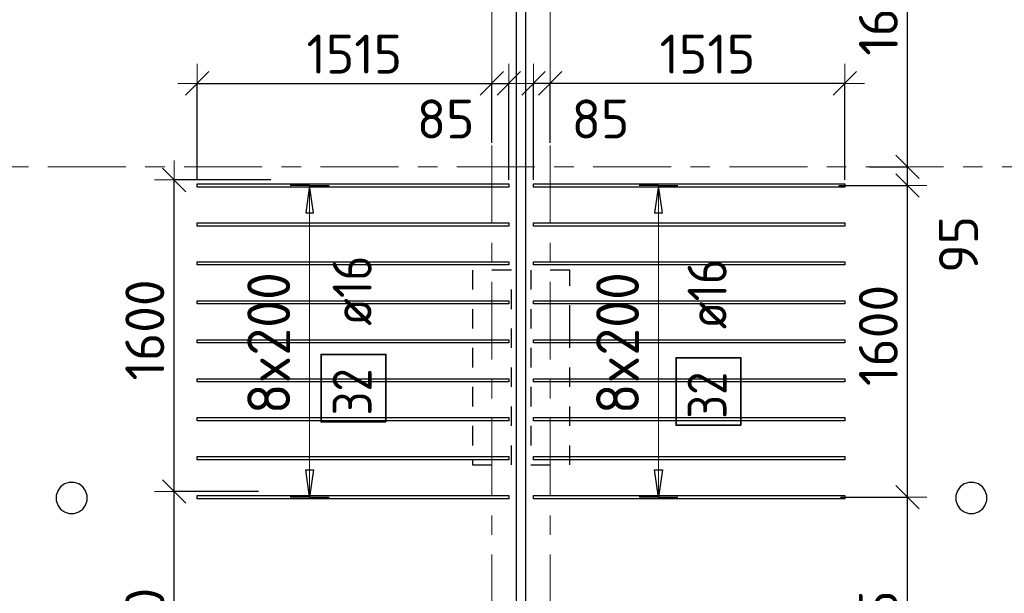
# Model space of a CAD drawing. Header units: metres. Extents: x -38 to 107, y -15 to 21.
# Tile 29 of 167: x 30.13 to 35.18, y 5.21 to 8.16. Entities that reach past the tile are written whole.
import ezdxf

# ---------------------------------------------------------------- set-up
doc = ezdxf.new("R2010")
doc.units = ezdxf.units.M
doc.header["$PDMODE"] = 65
for name, pattern in [('______11', [0.5, 0.4, -0.05, 0, -0.05]), ('______2', [0.0405, 0.03, -0.0105]), ('______5', [1.1, 0.8, -0.1, 0.1, -0.1])]:
    doc.linetypes.add(name, pattern=pattern)
for name, color, linetype, lineweight in [('XR$2$Осевая линия (1)', 7, '______5', 13), ('XR$4$Перекрытие (1)', 7, 'Continuous', 35), ('XR$4$Размерная линия (1)', 7, 'Continuous', 13)]:
    doc.layers.add(name, color=color, linetype=linetype, lineweight=lineweight)
doc.layers.add('XR$4$Арм.стержн.Доп. Арм верхн.зоны Х', color=7, linetype='Continuous', lineweight=35, true_color=0x8c8cff)
doc.layers.add('XR$6$Стена_ бетон несущ.', color=7, linetype='Continuous', lineweight=70, true_color=0xb4b496)
doc.styles.add('ISOCPEUR', font='txt')
doc.dimstyles.new('DIMSTYLE_3', dxfattribs={"dimtxt": 0.2, "dimasz": 0.2, "dimexe": 0, "dimexo": 0, "dimgap": 0.1, "dimtad": 2, "dimdec": 0, "dimlfac": 1000, "dimrnd": 5, "dimzin": 12, "dimdsep": 46, "dimtxsty": 'ISOCPEUR', "dimblk1": 'ALL_ML_STRICH', "dimblk2": 'ALL_ML_STRICH', "dimsah": 1, "dimcen": 0, "dimclrd": 7, "dimclre": 256, "dimclrt": 7, "dimadec": 0, "dimazin": 0, "dimtfac": 1, "dimtdec": 0, "dimtix": 1, "dimtmove": 2, "dimatfit": 3, "dimfxl": 0, "dimtzin": 0, "dimlwd": 0, "dimlwe": -3, "dimarcsym": 0})
doc.dimstyles.new('DIMSTYLE_33', dxfattribs={"dimtxt": 0.2, "dimasz": 0.2, "dimexe": 0, "dimexo": 0, "dimgap": 0.1, "dimtad": 2, "dimdec": 0, "dimlfac": 1000, "dimrnd": 5, "dimzin": 12, "dimdsep": 46, "dimtxsty": 'ISOCPEUR', "dimblk1": 'ALL_ML_STRICH', "dimblk2": 'ALL_ML_STRICH', "dimsah": 1, "dimcen": 0, "dimclrd": 7, "dimclre": 256, "dimclrt": 7, "dimadec": 0, "dimazin": 0, "dimtfac": 1, "dimtdec": 0, "dimtix": 1, "dimtmove": 2, "dimatfit": 3, "dimfxl": 0, "dimtvp": 1.2, "dimtzin": 0, "dimlwd": 0, "dimlwe": -3, "dimarcsym": 0})
doc.dimstyles.new('DIMSTYLE_34', dxfattribs={"dimtxt": 0.2, "dimasz": 0.2, "dimexe": 0, "dimexo": 0, "dimgap": 0.1, "dimtad": 0, "dimdec": 0, "dimlfac": 1000, "dimrnd": 5, "dimzin": 12, "dimdsep": 46, "dimtxsty": 'ISOCPEUR', "dimblk1": 'ALL_ML_STRICH', "dimblk2": 'ALL_ML_STRICH', "dimsah": 1, "dimcen": 0, "dimclrd": 7, "dimclre": 256, "dimclrt": 7, "dimadec": 0, "dimazin": 0, "dimtfac": 1, "dimtdec": 0, "dimtix": 1, "dimtmove": 2, "dimatfit": 3, "dimfxl": 0, "dimtvp": 1.2, "dimtzin": 0, "dimlwd": 0, "dimlwe": -3, "dimarcsym": 0})

# ---------------------------------------------------------------- blocks, each defined once
blk = doc.blocks.new('ALL_ML_STRICH')
at = {"color": 0, "linetype": 'ByBlock', "lineweight": -2}
for p, q in [((-0.3, -0.3), (0.3, 0.3)), ((0, -0.5), (0, 0.5)), ((-1, 0), (0.5, 0))]:
    blk.add_line(p, q, dxfattribs=at)
blk = doc.blocks.new('*D385')
at = {"layer": 'DEFPOINTS', "color": 7, "linetype": 'Continuous', "lineweight": 13, "transparency": 33554687}
for p in [(31.3707, 5.7325), (30.9177, 4.1508), (31.3017, 4.1508)]:
    blk.add_point(p, dxfattribs=at)
at = {"layer": 'XR$4$Размерная линия (1)', "color": 9, "linetype": 'Continuous', "lineweight": -2, "true_color": 0xc7c7c7, "transparency": 33554687}
for p, q in [((31.3507, 5.7325), (30.9177, 5.7325)), ((31.2817, 4.1508), (30.9177, 4.1508))]:
    blk.add_line(p, q, dxfattribs=at)
at = {"layer": 'XR$4$Размерная линия (1)', "color": 7, "linetype": 'Continuous', "lineweight": -2, "transparency": 33554687}
blk.add_line((30.9177, 4.1508), (30.9177, 5.7325), dxfattribs=at)
at = {"layer": 'XR$4$Размерная линия (1)', "color": 7, "linetype": 'Continuous', "lineweight": 13, "transparency": 33554687, "xscale": 0.2, "yscale": 0.2, "zscale": 0.2}
for p, rotation in [((30.9177, 5.7325), 90), ((30.9177, 4.1508), 270)]:
    blk.add_blockref('ALL_ML_STRICH', p, dxfattribs=dict(at, rotation=rotation))
at = {"layer": 'XR$4$Размерная линия (1)', "color": 7, "linetype": 'Continuous', "lineweight": 13, "transparency": 33554687, "insert": (30.7677, 4.9716), "char_height": 0.2, "width": 0.8, "attachment_point": 5, "rotation": 90, "style": 'ISOCPEUR'}
blk.add_mtext('\\A1;{1580}', dxfattribs=at)
blk = doc.blocks.new('*D386')
at = {"layer": 'DEFPOINTS', "color": 7, "linetype": 'Continuous', "lineweight": 13, "transparency": 33554687}
for p in [(31.4356, 7.3325), (30.9177, 5.7325), (31.3707, 5.7325)]:
    blk.add_point(p, dxfattribs=at)
at = {"layer": 'XR$4$Размерная линия (1)', "color": 9, "linetype": 'Continuous', "lineweight": -2, "true_color": 0xc7c7c7, "transparency": 33554687}
for p, q in [((31.4156, 7.3325), (30.9177, 7.3325)), ((31.3507, 5.7325), (30.9177, 5.7325))]:
    blk.add_line(p, q, dxfattribs=at)
at = {"layer": 'XR$4$Размерная линия (1)', "color": 7, "linetype": 'Continuous', "lineweight": -2, "transparency": 33554687}
blk.add_line((30.9177, 5.7325), (30.9177, 7.3325), dxfattribs=at)
at = {"layer": 'XR$4$Размерная линия (1)', "color": 7, "linetype": 'Continuous', "lineweight": 13, "transparency": 33554687, "xscale": 0.2, "yscale": 0.2, "zscale": 0.2}
for p, rotation in [((30.9177, 7.3325), 90), ((30.9177, 5.7325), 270)]:
    blk.add_blockref('ALL_ML_STRICH', p, dxfattribs=dict(at, rotation=rotation))
at = {"layer": 'XR$4$Размерная линия (1)', "color": 7, "linetype": 'Continuous', "lineweight": 13, "transparency": 33554687, "insert": (30.7677, 6.5625), "char_height": 0.2, "width": 0.8, "attachment_point": 5, "rotation": 90, "style": 'ISOCPEUR'}
blk.add_mtext('\\A1;{1600}', dxfattribs=at)
blk = doc.blocks.new('*D481')
at = {"layer": 'DEFPOINTS', "color": 7, "linetype": 'Continuous', "lineweight": 13, "transparency": 33554687}
for p in [(34.3205, 5.7042), (34.095, 4.1505), (34.6844, 4.1505)]:
    blk.add_point(p, dxfattribs=at)
at = {"layer": 'XR$4$Размерная линия (1)', "color": 9, "linetype": 'Continuous', "lineweight": -2, "true_color": 0xc7c7c7, "transparency": 33554687}
for p, q in [((34.3405, 5.7042), (34.6844, 5.7042)), ((34.115, 4.1505), (34.6844, 4.1505))]:
    blk.add_line(p, q, dxfattribs=at)
at = {"layer": 'XR$4$Размерная линия (1)', "color": 7, "linetype": 'Continuous', "lineweight": -2, "transparency": 33554687}
blk.add_line((34.6844, 4.1505), (34.6844, 5.7042), dxfattribs=at)
at = {"layer": 'XR$4$Размерная линия (1)', "color": 7, "linetype": 'Continuous', "lineweight": 13, "transparency": 33554687, "xscale": 0.2, "yscale": 0.2, "zscale": 0.2}
for p, rotation in [((34.6844, 5.7042), 90), ((34.6844, 4.1505), 270)]:
    blk.add_blockref('ALL_ML_STRICH', p, dxfattribs=dict(at, rotation=rotation))
at = {"layer": 'XR$4$Размерная линия (1)', "color": 7, "linetype": 'Continuous', "lineweight": 13, "transparency": 33554687, "insert": (34.5344, 4.9573), "char_height": 0.2, "width": 0.8, "attachment_point": 5, "rotation": 90, "style": 'ISOCPEUR'}
blk.add_mtext('\\A1;{1555}', dxfattribs=at)
blk = doc.blocks.new('*D482')
at = {"layer": 'DEFPOINTS', "color": 7, "linetype": 'Continuous', "lineweight": 13, "transparency": 33554687}
for p in [(34.3111, 7.3042), (34.3205, 5.7042), (34.6844, 5.7042)]:
    blk.add_point(p, dxfattribs=at)
at = {"layer": 'XR$4$Размерная линия (1)', "color": 9, "linetype": 'Continuous', "lineweight": -2, "true_color": 0xc7c7c7, "transparency": 33554687}
for p, q in [((34.3311, 7.3042), (34.6844, 7.3042)), ((34.3405, 5.7042), (34.6844, 5.7042))]:
    blk.add_line(p, q, dxfattribs=at)
at = {"layer": 'XR$4$Размерная линия (1)', "color": 7, "linetype": 'Continuous', "lineweight": -2, "transparency": 33554687}
blk.add_line((34.6844, 5.7042), (34.6844, 7.3042), dxfattribs=at)
at = {"layer": 'XR$4$Размерная линия (1)', "color": 7, "linetype": 'Continuous', "lineweight": 13, "transparency": 33554687, "xscale": 0.2, "yscale": 0.2, "zscale": 0.2}
for p, rotation in [((34.6844, 7.3042), 90), ((34.6844, 5.7042), 270)]:
    blk.add_blockref('ALL_ML_STRICH', p, dxfattribs=dict(at, rotation=rotation))
at = {"layer": 'XR$4$Размерная линия (1)', "color": 7, "linetype": 'Continuous', "lineweight": 13, "transparency": 33554687, "insert": (34.5344, 6.5342), "char_height": 0.2, "width": 0.8, "attachment_point": 5, "rotation": 90, "style": 'ISOCPEUR'}
blk.add_mtext('\\A1;{1600}', dxfattribs=at)
blk = doc.blocks.new('*D483')
at = {"layer": 'DEFPOINTS', "color": 7, "linetype": 'Continuous', "lineweight": 13, "transparency": 33554687}
for p in [(34.4696, 7.4), (34.3111, 7.3042), (34.6844, 7.3042)]:
    blk.add_point(p, dxfattribs=at)
at = {"layer": 'XR$4$Размерная линия (1)', "color": 9, "linetype": 'Continuous', "lineweight": -2, "true_color": 0xc7c7c7, "transparency": 33554687}
for p, q in [((34.4896, 7.4), (34.6844, 7.4)), ((34.3311, 7.3042), (34.6844, 7.3042))]:
    blk.add_line(p, q, dxfattribs=at)
at = {"layer": 'XR$4$Размерная линия (1)', "color": 7, "linetype": 'Continuous', "lineweight": -2, "transparency": 33554687}
blk.add_line((34.6844, 7.3042), (34.6844, 7.4), dxfattribs=at)
at = {"layer": 'XR$4$Размерная линия (1)', "color": 7, "linetype": 'Continuous', "lineweight": 13, "transparency": 33554687, "xscale": 0.2, "yscale": 0.2, "zscale": 0.2}
for p, rotation in [((34.6844, 7.3042), 270), ((34.6844, 7.4), 90)]:
    blk.add_blockref('ALL_ML_STRICH', p, dxfattribs=dict(at, rotation=rotation))
at = {"layer": 'XR$4$Размерная линия (1)', "color": 7, "linetype": 'Continuous', "lineweight": 13, "transparency": 33554687, "insert": (34.9461, 7.0017), "char_height": 0.2, "width": 0.4, "attachment_point": 5, "rotation": 90, "style": 'ISOCPEUR'}
blk.add_mtext('\\A1;{95}', dxfattribs=at)
blk = doc.blocks.new('*D484')
at = {"layer": 'DEFPOINTS', "color": 7, "linetype": 'Continuous', "lineweight": 13, "transparency": 33554687}
for p in [(34.3438, 9), (34.4696, 7.4), (34.6844, 7.4)]:
    blk.add_point(p, dxfattribs=at)
at = {"layer": 'XR$4$Размерная линия (1)', "color": 9, "linetype": 'Continuous', "lineweight": -2, "true_color": 0xc7c7c7, "transparency": 33554687}
for p, q in [((34.3638, 9), (34.6844, 9)), ((34.4896, 7.4), (34.6844, 7.4))]:
    blk.add_line(p, q, dxfattribs=at)
at = {"layer": 'XR$4$Размерная линия (1)', "color": 7, "linetype": 'Continuous', "lineweight": -2, "transparency": 33554687}
blk.add_line((34.6844, 7.4), (34.6844, 9), dxfattribs=at)
at = {"layer": 'XR$4$Размерная линия (1)', "color": 7, "linetype": 'Continuous', "lineweight": 13, "transparency": 33554687, "xscale": 0.2, "yscale": 0.2, "zscale": 0.2}
for p, rotation in [((34.6844, 9), 90), ((34.6844, 7.4), 270)]:
    blk.add_blockref('ALL_ML_STRICH', p, dxfattribs=dict(at, rotation=rotation))
at = {"layer": 'XR$4$Размерная линия (1)', "color": 7, "linetype": 'Continuous', "lineweight": 13, "transparency": 33554687, "insert": (34.5344, 8.23), "char_height": 0.2, "width": 0.8, "attachment_point": 5, "rotation": 90, "style": 'ISOCPEUR'}
blk.add_mtext('\\A1;{1600}', dxfattribs=at)
blk = doc.blocks.new('*D493')
at = {"layer": 'DEFPOINTS', "color": 7, "linetype": 'Continuous', "lineweight": 13, "transparency": 33554687}
for p in [(34.3632, 7.8287), (32.85, 7.5028), (34.3632, 7.3132)]:
    blk.add_point(p, dxfattribs=at)
at = {"layer": 'XR$4$Размерная линия (1)', "color": 9, "linetype": 'Continuous', "lineweight": -2, "true_color": 0xc7c7c7, "transparency": 33554687}
for p, q in [((32.85, 7.5228), (32.85, 7.8287)), ((34.3632, 7.3332), (34.3632, 7.8287))]:
    blk.add_line(p, q, dxfattribs=at)
at = {"layer": 'XR$4$Размерная линия (1)', "color": 7, "linetype": 'Continuous', "lineweight": -2, "transparency": 33554687}
blk.add_line((34.3632, 7.8287), (32.85, 7.8287), dxfattribs=at)
at = {"layer": 'XR$4$Размерная линия (1)', "color": 7, "linetype": 'Continuous', "lineweight": 13, "transparency": 33554687, "xscale": 0.2, "yscale": 0.2, "zscale": 0.2}
for p, rotation in [((32.85, 7.8287), 180), ((34.3632, 7.8287), 360)]:
    blk.add_blockref('ALL_ML_STRICH', p, dxfattribs=dict(at, rotation=rotation))
at = {"layer": 'XR$4$Размерная линия (1)', "color": 7, "linetype": 'Continuous', "lineweight": 13, "transparency": 33554687, "insert": (33.6566, 7.9787), "char_height": 0.2, "width": 0.8, "attachment_point": 5, "style": 'ISOCPEUR'}
blk.add_mtext('\\A1;{1515}', dxfattribs=at)
blk = doc.blocks.new('*D494')
at = {"layer": 'DEFPOINTS', "color": 7, "linetype": 'Continuous', "lineweight": 13, "transparency": 33554687}
for p in [(32.85, 7.8287), (32.85, 7.5028), (32.7632, 7.3132)]:
    blk.add_point(p, dxfattribs=at)
at = {"layer": 'XR$4$Размерная линия (1)', "color": 9, "linetype": 'Continuous', "lineweight": -2, "true_color": 0xc7c7c7, "transparency": 33554687}
for p, q in [((32.7632, 7.3332), (32.7632, 7.8287)), ((32.85, 7.5228), (32.85, 7.8287))]:
    blk.add_line(p, q, dxfattribs=at)
at = {"layer": 'XR$4$Размерная линия (1)', "color": 7, "linetype": 'Continuous', "lineweight": -2, "transparency": 33554687}
blk.add_line((32.85, 7.8287), (32.7632, 7.8287), dxfattribs=at)
at = {"layer": 'XR$4$Размерная линия (1)', "color": 7, "linetype": 'Continuous', "lineweight": 13, "transparency": 33554687, "xscale": 0.2, "yscale": 0.2, "zscale": 0.2}
for p, rotation in [((32.85, 7.8287), 360), ((32.7632, 7.8287), 180)]:
    blk.add_blockref('ALL_ML_STRICH', p, dxfattribs=dict(at, rotation=rotation))
at = {"layer": 'XR$4$Размерная линия (1)', "color": 7, "linetype": 'Continuous', "lineweight": 13, "transparency": 33554687, "insert": (33.1075, 7.6457), "char_height": 0.2, "width": 0.4, "attachment_point": 5, "style": 'ISOCPEUR'}
blk.add_mtext('\\A1;{85}', dxfattribs=at)
blk = doc.blocks.new('*D495')
at = {"layer": 'DEFPOINTS', "color": 7, "linetype": 'Continuous', "lineweight": 13, "transparency": 33554687}
for p in [(31.0368, 7.8287), (32.55, 7.5028), (31.0368, 7.3132)]:
    blk.add_point(p, dxfattribs=at)
at = {"layer": 'XR$4$Размерная линия (1)', "color": 9, "linetype": 'Continuous', "lineweight": -2, "true_color": 0xc7c7c7, "transparency": 33554687}
for p, q in [((31.0368, 7.3332), (31.0368, 7.8287)), ((32.55, 7.5228), (32.55, 7.8287))]:
    blk.add_line(p, q, dxfattribs=at)
at = {"layer": 'XR$4$Размерная линия (1)', "color": 7, "linetype": 'Continuous', "lineweight": -2, "transparency": 33554687}
blk.add_line((31.0368, 7.8287), (32.55, 7.8287), dxfattribs=at)
at = {"layer": 'XR$4$Размерная линия (1)', "color": 7, "linetype": 'Continuous', "lineweight": 13, "transparency": 33554687, "xscale": 0.2, "yscale": 0.2, "zscale": 0.2, "rotation": 180}
blk.add_blockref('ALL_ML_STRICH', (31.0368, 7.8287), dxfattribs=at)
at = {"layer": 'XR$4$Размерная линия (1)', "color": 7, "linetype": 'Continuous', "lineweight": 13, "transparency": 33554687, "xscale": 0.2, "yscale": 0.2, "zscale": 0.2}
blk.add_blockref('ALL_ML_STRICH', (32.55, 7.8287), dxfattribs=at)
at = {"layer": 'XR$4$Размерная линия (1)', "color": 7, "linetype": 'Continuous', "lineweight": 13, "transparency": 33554687, "insert": (31.8434, 7.9787), "char_height": 0.2, "width": 0.8, "attachment_point": 5, "style": 'ISOCPEUR'}
blk.add_mtext('\\A1;{1515}', dxfattribs=at)
blk = doc.blocks.new('*D496')
at = {"layer": 'DEFPOINTS', "color": 7, "linetype": 'Continuous', "lineweight": 13, "transparency": 33554687}
for p in [(32.55, 7.8287), (32.55, 7.5028), (32.6368, 7.3132)]:
    blk.add_point(p, dxfattribs=at)
at = {"layer": 'XR$4$Размерная линия (1)', "color": 9, "linetype": 'Continuous', "lineweight": -2, "true_color": 0xc7c7c7, "transparency": 33554687}
for p, q in [((32.55, 7.5228), (32.55, 7.8287)), ((32.6368, 7.3332), (32.6368, 7.8287))]:
    blk.add_line(p, q, dxfattribs=at)
at = {"layer": 'XR$4$Размерная линия (1)', "color": 7, "linetype": 'Continuous', "lineweight": -2, "transparency": 33554687}
blk.add_line((32.55, 7.8287), (32.6368, 7.8287), dxfattribs=at)
at = {"layer": 'XR$4$Размерная линия (1)', "color": 7, "linetype": 'Continuous', "lineweight": 13, "transparency": 33554687, "xscale": 0.2, "yscale": 0.2, "zscale": 0.2}
blk.add_blockref('ALL_ML_STRICH', (32.6368, 7.8287), dxfattribs=at)
at = {"layer": 'XR$4$Размерная линия (1)', "color": 7, "linetype": 'Continuous', "lineweight": 13, "transparency": 33554687, "xscale": 0.2, "yscale": 0.2, "zscale": 0.2, "rotation": 180}
blk.add_blockref('ALL_ML_STRICH', (32.55, 7.8287), dxfattribs=at)
at = {"layer": 'XR$4$Размерная линия (1)', "color": 7, "linetype": 'Continuous', "lineweight": 13, "transparency": 33554687, "insert": (32.3125, 7.6457), "char_height": 0.2, "width": 0.4, "attachment_point": 5, "style": 'ISOCPEUR'}
blk.add_mtext('\\A1;{85}', dxfattribs=at)

msp = doc.modelspace()

# ---------------------------------------------------------------- linework, layer by layer
at = {"layer": 'XR$2$Осевая линия (1)', "color": 253, "linetype": '______11', "lineweight": 13, "true_color": 0xa0a0a0, "transparency": 33554687}
for p, q in [((32.55, -3.39), (32.55, 19.78)), ((32.85, -3.39), (32.85, 19.78)), ((-2.63, 7.4), (62.6, 7.4))]:
    msp.add_line(p, q, dxfattribs=at)
at = {"layer": 'XR$4$Арм.стержн.Доп. Арм верхн.зоны Х', "color": 253, "linetype": 'Continuous', "lineweight": -3, "true_color": 0xa0a0a0, "transparency": 33554687}
for p, q in [((31.614, 7.3042), (31.514, 7.3042)), ((31.614, 7.3042), (31.714, 7.3042)), ((33.4055, 7.3042), (33.3055, 7.3042)), ((33.4055, 7.3042), (33.5055, 7.3042)), ((31.614, 5.7042), (31.514, 5.7042)), ((31.614, 5.7042), (31.714, 5.7042)), ((33.4055, 5.7042), (33.3055, 5.7042)), ((33.4055, 5.7042), (33.5055, 5.7042))]:
    msp.add_line(p, q, dxfattribs=at)
at = {"layer": 'XR$4$Арм.стержн.Доп. Арм верхн.зоны Х', "color": 7, "linetype": 'Continuous', "lineweight": 25, "transparency": 33554687}
for p, q in [((31.614, 7.3042), (31.594, 7.1642)), ((31.634, 7.1642), (31.614, 7.3042)), ((33.4055, 7.3042), (33.3855, 7.1642)), ((33.4255, 7.1642), (33.4055, 7.3042)), ((31.594, 7.1642), (31.634, 7.1642)), ((33.3855, 7.1642), (33.4255, 7.1642)), ((31.614, 5.7042), (31.594, 5.8442)), ((31.594, 5.8442), (31.634, 5.8442)), ((31.634, 5.8442), (31.614, 5.7042)), ((33.4055, 5.7042), (33.3855, 5.8442)), ((33.3855, 5.8442), (33.4255, 5.8442)), ((33.4255, 5.8442), (33.4055, 5.7042))]:
    msp.add_line(p, q, dxfattribs=at)
at = {"layer": 'XR$4$Арм.стержн.Доп. Арм верхн.зоны Х', "color": 7, "linetype": 'Continuous', "lineweight": 13, "transparency": 33554687}
for p, q in [((31.614, 7.3042), (31.614, 7.3042)), ((31.614, 5.7042), (31.614, 7.3042)), ((33.4055, 7.3042), (33.4055, 7.3042)), ((33.4055, 5.7042), (33.4055, 7.3042)), ((31.614, 5.7042), (31.614, 5.7042)), ((33.4055, 5.7042), (33.4055, 5.7042))]:
    msp.add_line(p, q, dxfattribs=at)
at = {"layer": 'XR$4$Арм.стержн.Доп. Арм верхн.зоны Х', "color": 7, "linetype": 'Continuous', "lineweight": 25, "transparency": 33554687}
for points in [[(32.6368, 7.2962), (31.0368, 7.2962), (31.0368, 7.3122), (32.6368, 7.3122), (32.6368, 7.2962)], [(32.7632, 7.3122), (34.3632, 7.3122), (34.3632, 7.2962), (32.7632, 7.2962), (32.7632, 7.3122)], [(32.6368, 7.0962), (31.0368, 7.0962), (31.0368, 7.1122), (32.6368, 7.1122), (32.6368, 7.0962)], [(32.7632, 7.1122), (34.3632, 7.1122), (34.3632, 7.0962), (32.7632, 7.0962), (32.7632, 7.1122)], [(32.6368, 6.8962), (31.0368, 6.8962), (31.0368, 6.9122), (32.6368, 6.9122), (32.6368, 6.8962)], [(32.7632, 6.9122), (34.3632, 6.9122), (34.3632, 6.8962), (32.7632, 6.8962), (32.7632, 6.9122)], [(32.6368, 6.6962), (31.0368, 6.6962), (31.0368, 6.7122), (32.6368, 6.7122), (32.6368, 6.6962)], [(32.7632, 6.7122), (34.3632, 6.7122), (34.3632, 6.6962), (32.7632, 6.6962), (32.7632, 6.7122)], [(32.6368, 6.4962), (31.0368, 6.4962), (31.0368, 6.5122), (32.6368, 6.5122), (32.6368, 6.4962)], [(32.7632, 6.5122), (34.3632, 6.5122), (34.3632, 6.4962), (32.7632, 6.4962), (32.7632, 6.5122)], [(32.6368, 6.2962), (31.0368, 6.2962), (31.0368, 6.3122), (32.6368, 6.3122), (32.6368, 6.2962)], [(32.7632, 6.3122), (34.3632, 6.3122), (34.3632, 6.2962), (32.7632, 6.2962), (32.7632, 6.3122)], [(32.6368, 6.0962), (31.0368, 6.0962), (31.0368, 6.1122), (32.6368, 6.1122), (32.6368, 6.0962)], [(32.7632, 6.1122), (34.3632, 6.1122), (34.3632, 6.0962), (32.7632, 6.0962), (32.7632, 6.1122)], [(32.6368, 5.8962), (31.0368, 5.8962), (31.0368, 5.9122), (32.6368, 5.9122), (32.6368, 5.8962)], [(32.7632, 5.9122), (34.3632, 5.9122), (34.3632, 5.8962), (32.7632, 5.8962), (32.7632, 5.9122)], [(32.6368, 5.6962), (31.0368, 5.6962), (31.0368, 5.7122), (32.6368, 5.7122), (32.6368, 5.6962)], [(32.7632, 5.7122), (34.3632, 5.7122), (34.3632, 5.6962), (32.7632, 5.6962), (32.7632, 5.7122)]]:
    msp.add_lwpolyline(points, dxfattribs=at)
at = {"layer": 'XR$4$Арм.стержн.Доп. Арм верхн.зоны Х', "color": 7, "linetype": 'Continuous', "lineweight": 35, "transparency": 33554687}
for points in [[(32.0058, 6.0907), (32.0058, 6.4373), (31.6725, 6.4373), (31.6725, 6.0907), (32.0058, 6.0907)], [(33.8288, 6.0734), (33.8288, 6.4201), (33.4955, 6.4201), (33.4955, 6.0734), (33.8288, 6.0734)]]:
    msp.add_lwpolyline(points, dxfattribs=at)
at = {"layer": 'XR$4$Перекрытие (1)', "color": 7, "linetype": 'Continuous', "lineweight": 25, "transparency": 33554687}
for p, q in [((32.675, 16.6502), (32.675, -0.25)), ((32.725, -0.2498), (32.725, 16.4002)), ((30.3553, 5.7721), (30.3349, 5.7573)), ((30.3793, 5.7799), (30.3553, 5.7721)), ((30.4046, 5.7799), (30.3793, 5.7799)), ((30.4286, 5.7721), (30.4046, 5.7799)), ((30.449, 5.7573), (30.4286, 5.7721)), ((34.9755, 5.7721), (34.9551, 5.7573)), ((34.9995, 5.7799), (34.9755, 5.7721)), ((35.0248, 5.7799), (34.9995, 5.7799)), ((35.0488, 5.7721), (35.0248, 5.7799)), ((35.0692, 5.7573), (35.0488, 5.7721)), ((30.3201, 5.7369), (30.3123, 5.7129)), ((30.3349, 5.7573), (30.3201, 5.7369)), ((30.4638, 5.7369), (30.449, 5.7573)), ((30.4716, 5.7129), (30.4638, 5.7369)), ((34.9403, 5.7369), (34.9325, 5.7129)), ((34.9551, 5.7573), (34.9403, 5.7369)), ((35.084, 5.7369), (35.0692, 5.7573)), ((35.0918, 5.7129), (35.084, 5.7369)), ((30.3123, 5.7129), (30.3123, 5.6876)), ((30.3123, 5.6876), (30.3201, 5.6636)), ((30.3201, 5.6636), (30.3349, 5.6432)), ((30.449, 5.6432), (30.4638, 5.6636)), ((30.4638, 5.6636), (30.4716, 5.6876)), ((30.4716, 5.6876), (30.4716, 5.7129)), ((34.9325, 5.7129), (34.9325, 5.6876)), ((34.9325, 5.6876), (34.9403, 5.6636)), ((34.9403, 5.6636), (34.9551, 5.6432)), ((35.0692, 5.6432), (35.084, 5.6636)), ((35.084, 5.6636), (35.0918, 5.6876)), ((35.0918, 5.6876), (35.0918, 5.7129)), ((30.3349, 5.6432), (30.3553, 5.6284)), ((30.3553, 5.6284), (30.3793, 5.6206)), ((30.3793, 5.6206), (30.4046, 5.6206)), ((30.4046, 5.6206), (30.4286, 5.6284)), ((30.4286, 5.6284), (30.449, 5.6432)), ((34.9551, 5.6432), (34.9755, 5.6284)), ((34.9755, 5.6284), (34.9995, 5.6206)), ((34.9995, 5.6206), (35.0248, 5.6206)), ((35.0248, 5.6206), (35.0488, 5.6284)), ((35.0488, 5.6284), (35.0692, 5.6432))]:
    msp.add_line(p, q, dxfattribs=at)
at = {"layer": 'XR$6$Стена_ бетон несущ.', "color": 253, "linetype": '______2', "lineweight": -3, "true_color": 0xa0a0a0, "transparency": 33554687}
for p, q in [((32.65, 6.87), (32.45, 6.87)), ((32.45, 6.87), (32.45, 5.8989)), ((32.65, 5.87), (32.65, 6.87)), ((32.95, 6.87), (32.75, 6.87)), ((32.75, 6.87), (32.75, 5.87)), ((32.95, 6.79), (32.95, 6.87)), ((32.95, 6.5894), (32.95, 6.79)), ((32.95, 6.5094), (32.95, 6.5894)), ((32.95, 5.87), (32.95, 6.5094)), ((32.45, 5.8989), (32.45, 5.87)), ((32.45, 5.87), (32.65, 5.87)), ((32.75, 5.87), (32.95, 5.87))]:
    msp.add_line(p, q, dxfattribs=at)

# ---------------------------------------------------------------- texts
at = {"layer": 'XR$4$Арм.стержн.Доп. Арм верхн.зоны Х', "color": 7, "linetype": 'Continuous', "lineweight": 25, "transparency": 33554687, "char_height": 0.2, "attachment_point": 7, "rotation": 90, "style": 'ISOCPEUR'}
for s, insert, width in [('\\W0.89; ø16 ', (31.9325, 6.4707), 0.749105), ('\\W0.89; ø16 ', (33.7555, 6.4534), 0.749105), ('\\W0.87;32', (31.9325, 6.124), 0.367208), ('\\W0.87;32', (33.7555, 6.1068), 0.367208)]:
    msp.add_mtext(s, dxfattribs=dict(at, insert=insert, width=width))
at = {"layer": 'XR$4$Арм.стержн.Доп. Арм верхн.зоны Х', "color": 7, "linetype": 'Continuous', "lineweight": 13, "transparency": 33554687, "char_height": 0.22, "width": 0.873359, "attachment_point": 7, "rotation": 90, "style": 'ISOCPEUR'}
for insert in [(31.514, 6.1302), (33.3055, 6.1302)]:
    msp.add_mtext('\\W0.95;8x200', dxfattribs=dict(at, insert=insert))

# ---------------------------------------------------------------- dimensions: what is measured, and where the dimension line sits
at = {"layer": 'XR$4$Размерная линия (1)', "color": 7, "linetype": 'Continuous', "lineweight": 13, "transparency": 33554687}
for base, p1, p2, angle, dimstyle, picture, middle in [((34.6844, 9), (34.4896, 7.4), (34.3638, 9), 90, 'DIMSTYLE_3', '*D484', (34.5344, 8.23)), ((32.85, 7.8287), (34.3632, 7.3332), (32.85, 7.5228), 180, 'DIMSTYLE_3', '*D493', (33.6566, 7.9787)), ((32.7632, 7.8287), (32.85, 7.5228), (32.7632, 7.3332), 180, 'DIMSTYLE_33', '*D494', (33.1075, 7.6457)), ((34.6844, 7.4), (34.3311, 7.3042), (34.4896, 7.4), 90, 'DIMSTYLE_34', '*D483', (34.9461, 7.0017)), ((30.9177, 7.3325), (31.3507, 5.7325), (31.4156, 7.3325), 90, 'DIMSTYLE_3', '*D386', (30.7677, 6.5625)), ((34.6844, 7.3042), (34.3405, 5.7042), (34.3311, 7.3042), 90, 'DIMSTYLE_3', '*D482', (34.5344, 6.5342)), ((30.9177, 5.7325), (31.2817, 4.1508), (31.3507, 5.7325), 90, 'DIMSTYLE_3', '*D385', (30.7677, 4.9716)), ((34.6844, 5.7042), (34.115, 4.1505), (34.3405, 5.7042), 90, 'DIMSTYLE_3', '*D481', (34.5344, 4.9573))]:
    dim = msp.add_linear_dim(base=base, p1=p1, p2=p2, angle=angle, dimstyle=dimstyle, override={"dimpost": '<>', "dimclrd": 7, "dimclre": 9, "dimclrt": 7, "dimlwd": 0, "dimlwe": 65533}, dxfattribs=at)
    dim.commit()
    dim.dimension.update_dxf_attribs({"geometry": picture, "text_midpoint": middle, "dimtype": 160})
for base, p1, p2, dimstyle, picture, middle in [((32.55, 7.8287), (31.0368, 7.3332), (32.55, 7.5228), 'DIMSTYLE_3', '*D495', (31.8434, 7.9787)), ((32.6368, 7.8287), (32.55, 7.5228), (32.6368, 7.3332), 'DIMSTYLE_34', '*D496', (32.3125, 7.6457))]:
    dim = msp.add_linear_dim(base=base, p1=p1, p2=p2, dimstyle=dimstyle, override={"dimpost": '<>', "dimclrd": 7, "dimclre": 9, "dimclrt": 7, "dimlwd": 0, "dimlwe": 65533}, dxfattribs=at)
    dim.commit()
    dim.dimension.update_dxf_attribs({"geometry": picture, "text_midpoint": middle, "dimtype": 160})

doc.saveas('drawing.dxf')
